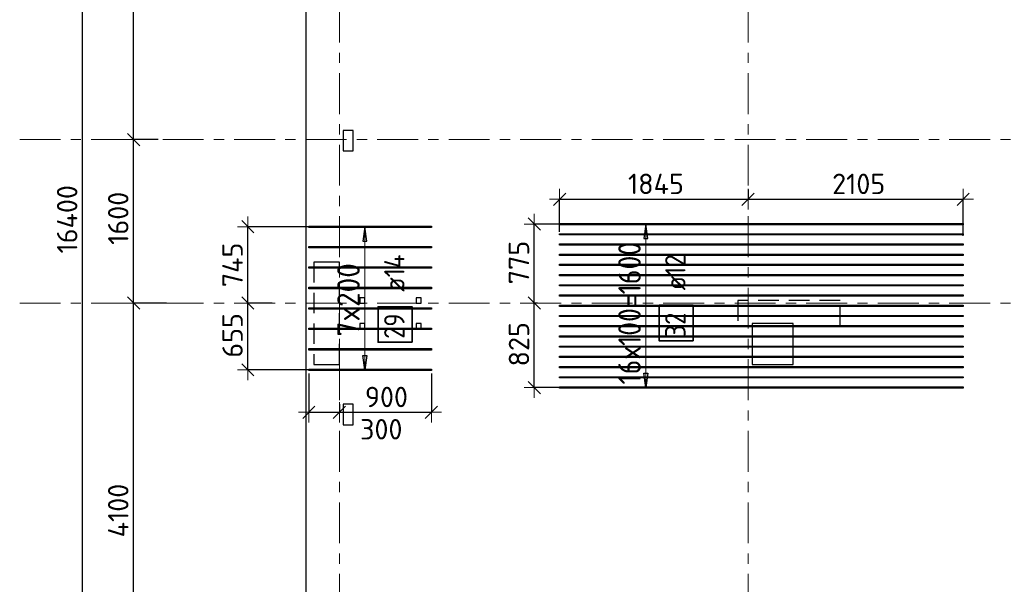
# Model space of a CAD drawing. Header units: metres. Extents: x -38 to 100, y -15 to 19.
# Tile 4 of 63: x -2.63 to 7.01, y 4.65 to 10.17. Entities that reach past the tile are written whole.
import ezdxf

# ---------------------------------------------------------------- set-up
doc = ezdxf.new("R2010")
doc.units = ezdxf.units.M
doc.header["$PDMODE"] = 65
for name, pattern in [('______11', [0.5, 0.4, -0.05, 0, -0.05]), ('______2', [0.27, 0.2, -0.07]), ('______5', [1.1, 0.8, -0.1, 0.1, -0.1])]:
    doc.linetypes.add(name, pattern=pattern)
for name, color, linetype, lineweight in [('XR$2$Осевая линия (1)', 7, '______5', 13), ('XR$2$Размерная линия (1)', 7, 'Continuous', 13), ('XR$3$Перекрытие (1)', 7, 'Continuous', 35), ('XR$3$Размерная линия (1)', 7, 'Continuous', 13), ('XR$5$Стена (1)', 7, 'Continuous', 35)]:
    doc.layers.add(name, color=color, linetype=linetype, lineweight=lineweight)
doc.layers.add('XR$3$Арм.стержн.Доп. Арм верхн.зоны Х', color=7, linetype='Continuous', lineweight=35, true_color=0x8c8cff)
doc.styles.add('ISOCPEUR', font='txt')
doc.dimstyles.new('DIMSTYLE_3', dxfattribs={"dimtxt": 0.2, "dimasz": 0.2, "dimexe": 0, "dimexo": 0, "dimgap": 0.1, "dimtad": 2, "dimdec": 0, "dimlfac": 1000, "dimrnd": 5, "dimzin": 12, "dimdsep": 46, "dimtxsty": 'ISOCPEUR', "dimblk1": 'ALL_ML_STRICH', "dimblk2": 'ALL_ML_STRICH', "dimsah": 1, "dimcen": 0, "dimclrd": 7, "dimclre": 256, "dimclrt": 7, "dimadec": 0, "dimazin": 0, "dimtfac": 1, "dimtdec": 0, "dimtix": 1, "dimtmove": 2, "dimatfit": 3, "dimfxl": 0, "dimtzin": 0, "dimlwd": 0, "dimlwe": -3, "dimarcsym": 0})
doc.dimstyles.new('DIMSTYLE_7', dxfattribs={"dimtxt": 0.2, "dimasz": 0.2, "dimexe": 0, "dimexo": 0, "dimgap": 0.1, "dimtad": 0, "dimdec": 0, "dimlfac": 1000, "dimrnd": 5, "dimzin": 12, "dimdsep": 46, "dimtxsty": 'ISOCPEUR', "dimblk1": 'ALL_ML_STRICH', "dimblk2": 'ALL_ML_STRICH', "dimsah": 1, "dimcen": 0, "dimclrd": 7, "dimclre": 256, "dimclrt": 7, "dimadec": 0, "dimazin": 0, "dimtfac": 1, "dimtdec": 0, "dimtix": 1, "dimtmove": 2, "dimatfit": 3, "dimfxl": 0, "dimtvp": 1.2, "dimtzin": 0, "dimlwd": 0, "dimlwe": -3, "dimarcsym": 0})

# ---------------------------------------------------------------- blocks, each defined once
blk = doc.blocks.new('ALL_ML_STRICH')
at = {"color": 0, "linetype": 'ByBlock', "lineweight": -2}
for p, q in [((0, -0.5), (0, 0.5)), ((-1, 0), (0.5, 0)), ((-0.3, -0.3), (0.3, 0.3))]:
    blk.add_line(p, q, dxfattribs=at)
blk = doc.blocks.new('*D33')
at = {"layer": 'DEFPOINTS', "color": 7, "linetype": 'Continuous', "lineweight": 13, "transparency": 33554687}
for p in [(-1.6986, 16.4), (-2.2938, 0), (-2.0153, 0)]:
    blk.add_point(p, dxfattribs=at)
at = {"layer": 'XR$2$Размерная линия (1)', "color": 9, "linetype": 'Continuous', "lineweight": -2, "true_color": 0xc7c7c7, "transparency": 33554687}
for p, q in [((-1.7186, 16.4), (-2.0153, 16.4)), ((-2.2738, 0), (-2.0153, 0))]:
    blk.add_line(p, q, dxfattribs=at)
at = {"layer": 'XR$2$Размерная линия (1)', "color": 7, "linetype": 'Continuous', "lineweight": -2, "transparency": 33554687}
blk.add_line((-2.0153, 0), (-2.0153, 16.4), dxfattribs=at)
at = {"layer": 'XR$2$Размерная линия (1)', "color": 7, "linetype": 'Continuous', "lineweight": 13, "transparency": 33554687, "xscale": 0.2, "yscale": 0.2, "zscale": 0.2}
for p, rotation in [((-2.0153, 16.4), 90), ((-2.0153, 0), 270)]:
    blk.add_blockref('ALL_ML_STRICH', p, dxfattribs=dict(at, rotation=rotation))
at = {"layer": 'XR$2$Размерная линия (1)', "color": 7, "linetype": 'Continuous', "lineweight": 13, "transparency": 33554687, "insert": (-2.1653, 8.22), "char_height": 0.2, "width": 1, "attachment_point": 5, "rotation": 90, "style": 'ISOCPEUR'}
blk.add_mtext('\\A1;{16400}', dxfattribs=at)
blk = doc.blocks.new('*D35')
at = {"layer": 'DEFPOINTS', "color": 7, "linetype": 'Continuous', "lineweight": 13, "transparency": 33554687}
for p in [(-1.1719, 7.4), (-1.5153, 3.3), (-1.0635, 3.3)]:
    blk.add_point(p, dxfattribs=at)
at = {"layer": 'XR$2$Размерная линия (1)', "color": 9, "linetype": 'Continuous', "lineweight": -2, "true_color": 0xc7c7c7, "transparency": 33554687}
for p, q in [((-1.1919, 7.4), (-1.5153, 7.4)), ((-1.0835, 3.3), (-1.5153, 3.3))]:
    blk.add_line(p, q, dxfattribs=at)
at = {"layer": 'XR$2$Размерная линия (1)', "color": 7, "linetype": 'Continuous', "lineweight": -2, "transparency": 33554687}
blk.add_line((-1.5153, 3.3), (-1.5153, 7.4), dxfattribs=at)
at = {"layer": 'XR$2$Размерная линия (1)', "color": 7, "linetype": 'Continuous', "lineweight": 13, "transparency": 33554687, "xscale": 0.2, "yscale": 0.2, "zscale": 0.2}
for p, rotation in [((-1.5153, 7.4), 90), ((-1.5153, 3.3), 270)]:
    blk.add_blockref('ALL_ML_STRICH', p, dxfattribs=dict(at, rotation=rotation))
at = {"layer": 'XR$2$Размерная линия (1)', "color": 7, "linetype": 'Continuous', "lineweight": 13, "transparency": 33554687, "insert": (-1.6653, 5.37), "char_height": 0.2, "width": 0.8, "attachment_point": 5, "rotation": 90, "style": 'ISOCPEUR'}
blk.add_mtext('\\A1;{4100}', dxfattribs=at)
blk = doc.blocks.new('*D36')
at = {"layer": 'DEFPOINTS', "color": 7, "linetype": 'Continuous', "lineweight": 13, "transparency": 33554687}
for p in [(-1.2532, 9), (-1.5153, 7.4), (-1.1719, 7.4)]:
    blk.add_point(p, dxfattribs=at)
at = {"layer": 'XR$2$Размерная линия (1)', "color": 9, "linetype": 'Continuous', "lineweight": -2, "true_color": 0xc7c7c7, "transparency": 33554687}
for p, q in [((-1.2732, 9), (-1.5153, 9)), ((-1.1919, 7.4), (-1.5153, 7.4))]:
    blk.add_line(p, q, dxfattribs=at)
at = {"layer": 'XR$2$Размерная линия (1)', "color": 7, "linetype": 'Continuous', "lineweight": -2, "transparency": 33554687}
blk.add_line((-1.5153, 7.4), (-1.5153, 9), dxfattribs=at)
at = {"layer": 'XR$2$Размерная линия (1)', "color": 7, "linetype": 'Continuous', "lineweight": 13, "transparency": 33554687, "xscale": 0.2, "yscale": 0.2, "zscale": 0.2}
for p, rotation in [((-1.5153, 9), 90), ((-1.5153, 7.4), 270)]:
    blk.add_blockref('ALL_ML_STRICH', p, dxfattribs=dict(at, rotation=rotation))
at = {"layer": 'XR$2$Размерная линия (1)', "color": 7, "linetype": 'Continuous', "lineweight": 13, "transparency": 33554687, "insert": (-1.6653, 8.23), "char_height": 0.2, "width": 0.8, "attachment_point": 5, "rotation": 90, "style": 'ISOCPEUR'}
blk.add_mtext('\\A1;{1600}', dxfattribs=at)
blk = doc.blocks.new('*D37')
at = {"layer": 'DEFPOINTS', "color": 7, "linetype": 'Continuous', "lineweight": 13, "transparency": 33554687}
for p in [(-1.3472, 12.8), (-1.5153, 9), (-1.2532, 9)]:
    blk.add_point(p, dxfattribs=at)
at = {"layer": 'XR$2$Размерная линия (1)', "color": 9, "linetype": 'Continuous', "lineweight": -2, "true_color": 0xc7c7c7, "transparency": 33554687}
for p, q in [((-1.3672, 12.8), (-1.5153, 12.8)), ((-1.2732, 9), (-1.5153, 9))]:
    blk.add_line(p, q, dxfattribs=at)
at = {"layer": 'XR$2$Размерная линия (1)', "color": 7, "linetype": 'Continuous', "lineweight": -2, "transparency": 33554687}
blk.add_line((-1.5153, 9), (-1.5153, 12.8), dxfattribs=at)
at = {"layer": 'XR$2$Размерная линия (1)', "color": 7, "linetype": 'Continuous', "lineweight": 13, "transparency": 33554687, "xscale": 0.2, "yscale": 0.2, "zscale": 0.2}
for p, rotation in [((-1.5153, 12.8), 90), ((-1.5153, 9), 270)]:
    blk.add_blockref('ALL_ML_STRICH', p, dxfattribs=dict(at, rotation=rotation))
at = {"layer": 'XR$2$Размерная линия (1)', "color": 7, "linetype": 'Continuous', "lineweight": 13, "transparency": 33554687, "insert": (-1.6653, 10.91), "char_height": 0.2, "width": 0.8, "attachment_point": 5, "rotation": 90, "style": 'ISOCPEUR'}
blk.add_mtext('\\A1;{3800}', dxfattribs=at)
blk = doc.blocks.new('*D75')
at = {"layer": 'DEFPOINTS', "color": 7, "linetype": 'Continuous', "lineweight": 13, "transparency": 33554687}
for p in [(4.5, 8.5311), (2.6556, 8.4164), (2.6556, 8.0768)]:
    blk.add_point(p, dxfattribs=at)
at = {"layer": 'XR$3$Размерная линия (1)', "color": 9, "linetype": 'Continuous', "lineweight": -2, "true_color": 0xc7c7c7, "transparency": 33554687}
for p, q in [((4.5, 8.5111), (4.5, 8.4164)), ((2.6556, 8.0968), (2.6556, 8.4164))]:
    blk.add_line(p, q, dxfattribs=at)
at = {"layer": 'XR$3$Размерная линия (1)', "color": 7, "linetype": 'Continuous', "lineweight": -2, "transparency": 33554687}
blk.add_line((2.6556, 8.4164), (4.5, 8.4164), dxfattribs=at)
at = {"layer": 'XR$3$Размерная линия (1)', "color": 7, "linetype": 'Continuous', "lineweight": 13, "transparency": 33554687, "xscale": 0.2, "yscale": 0.2, "zscale": 0.2, "rotation": 180}
blk.add_blockref('ALL_ML_STRICH', (2.6556, 8.4164), dxfattribs=at)
at = {"layer": 'XR$3$Размерная линия (1)', "color": 7, "linetype": 'Continuous', "lineweight": 13, "transparency": 33554687, "xscale": 0.2, "yscale": 0.2, "zscale": 0.2}
blk.add_blockref('ALL_ML_STRICH', (4.5, 8.4164), dxfattribs=at)
at = {"layer": 'XR$3$Размерная линия (1)', "color": 7, "linetype": 'Continuous', "lineweight": 13, "transparency": 33554687, "insert": (3.5978, 8.5664), "char_height": 0.2, "width": 0.8, "attachment_point": 5, "style": 'ISOCPEUR'}
blk.add_mtext('\\A1;{1845}', dxfattribs=at)
blk = doc.blocks.new('*D76')
at = {"layer": 'DEFPOINTS', "color": 7, "linetype": 'Continuous', "lineweight": 13, "transparency": 33554687}
for p in [(4.5, 8.5311), (4.5, 8.4164), (6.6056, 8.0387)]:
    blk.add_point(p, dxfattribs=at)
at = {"layer": 'XR$3$Размерная линия (1)', "color": 9, "linetype": 'Continuous', "lineweight": -2, "true_color": 0xc7c7c7, "transparency": 33554687}
for p, q in [((4.5, 8.5111), (4.5, 8.4164)), ((6.6056, 8.0587), (6.6056, 8.4164))]:
    blk.add_line(p, q, dxfattribs=at)
at = {"layer": 'XR$3$Размерная линия (1)', "color": 7, "linetype": 'Continuous', "lineweight": -2, "transparency": 33554687}
blk.add_line((4.5, 8.4164), (6.6056, 8.4164), dxfattribs=at)
at = {"layer": 'XR$3$Размерная линия (1)', "color": 7, "linetype": 'Continuous', "lineweight": 13, "transparency": 33554687, "xscale": 0.2, "yscale": 0.2, "zscale": 0.2, "rotation": 180}
blk.add_blockref('ALL_ML_STRICH', (4.5, 8.4164), dxfattribs=at)
at = {"layer": 'XR$3$Размерная линия (1)', "color": 7, "linetype": 'Continuous', "lineweight": 13, "transparency": 33554687, "xscale": 0.2, "yscale": 0.2, "zscale": 0.2}
blk.add_blockref('ALL_ML_STRICH', (6.6056, 8.4164), dxfattribs=at)
at = {"layer": 'XR$3$Размерная линия (1)', "color": 7, "linetype": 'Continuous', "lineweight": 13, "transparency": 33554687, "insert": (5.5828, 8.5664), "char_height": 0.2, "width": 0.8, "attachment_point": 5, "style": 'ISOCPEUR'}
blk.add_mtext('\\A1;{2105}', dxfattribs=at)
blk = doc.blocks.new('*D103')
at = {"layer": 'DEFPOINTS', "color": 7, "linetype": 'Continuous', "lineweight": 13, "transparency": 33554687}
for p in [(2.4586, 7.4), (2.4075, 6.5733), (2.7322, 6.5733)]:
    blk.add_point(p, dxfattribs=at)
at = {"layer": 'XR$3$Размерная линия (1)', "color": 9, "linetype": 'Continuous', "lineweight": -2, "true_color": 0xc7c7c7, "transparency": 33554687}
for p, q in [((2.4386, 7.4), (2.4075, 7.4)), ((2.7122, 6.5733), (2.4075, 6.5733))]:
    blk.add_line(p, q, dxfattribs=at)
at = {"layer": 'XR$3$Размерная линия (1)', "color": 7, "linetype": 'Continuous', "lineweight": -2, "transparency": 33554687}
blk.add_line((2.4075, 6.5733), (2.4075, 7.4), dxfattribs=at)
at = {"layer": 'XR$3$Размерная линия (1)', "color": 7, "linetype": 'Continuous', "lineweight": 13, "transparency": 33554687, "xscale": 0.2, "yscale": 0.2, "zscale": 0.2}
for p, rotation in [((2.4075, 7.4), 90), ((2.4075, 6.5733), 270)]:
    blk.add_blockref('ALL_ML_STRICH', p, dxfattribs=dict(at, rotation=rotation))
at = {"layer": 'XR$3$Размерная линия (1)', "color": 7, "linetype": 'Continuous', "lineweight": 13, "transparency": 33554687, "insert": (2.2575, 6.9967), "char_height": 0.2, "width": 0.6, "attachment_point": 5, "rotation": 90, "style": 'ISOCPEUR'}
blk.add_mtext('\\A1;{825}', dxfattribs=at)
blk = doc.blocks.new('*D104')
at = {"layer": 'DEFPOINTS', "color": 7, "linetype": 'Continuous', "lineweight": 13, "transparency": 33554687}
for p in [(2.7281, 8.1733), (2.4075, 7.4), (2.4586, 7.4)]:
    blk.add_point(p, dxfattribs=at)
at = {"layer": 'XR$3$Размерная линия (1)', "color": 9, "linetype": 'Continuous', "lineweight": -2, "true_color": 0xc7c7c7, "transparency": 33554687}
for p, q in [((2.7081, 8.1733), (2.4075, 8.1733)), ((2.4386, 7.4), (2.4075, 7.4))]:
    blk.add_line(p, q, dxfattribs=at)
at = {"layer": 'XR$3$Размерная линия (1)', "color": 7, "linetype": 'Continuous', "lineweight": -2, "transparency": 33554687}
blk.add_line((2.4075, 7.4), (2.4075, 8.1733), dxfattribs=at)
at = {"layer": 'XR$3$Размерная линия (1)', "color": 7, "linetype": 'Continuous', "lineweight": 13, "transparency": 33554687, "xscale": 0.2, "yscale": 0.2, "zscale": 0.2}
for p, rotation in [((2.4075, 8.1733), 90), ((2.4075, 7.4), 270)]:
    blk.add_blockref('ALL_ML_STRICH', p, dxfattribs=dict(at, rotation=rotation))
at = {"layer": 'XR$3$Размерная линия (1)', "color": 7, "linetype": 'Continuous', "lineweight": 13, "transparency": 33554687, "insert": (2.2575, 7.7967), "char_height": 0.2, "width": 0.6, "attachment_point": 5, "rotation": 90, "style": 'ISOCPEUR'}
blk.add_mtext('\\A1;{775}', dxfattribs=at)
blk = doc.blocks.new('*D250')
at = {"layer": 'DEFPOINTS', "color": 7, "linetype": 'Continuous', "lineweight": 13, "transparency": 33554687}
for p in [(-0.14, 7.4), (-0.3965, 6.7472), (0.5868, 6.7472)]:
    blk.add_point(p, dxfattribs=at)
at = {"layer": 'XR$3$Размерная линия (1)', "color": 9, "linetype": 'Continuous', "lineweight": -2, "true_color": 0xc7c7c7, "transparency": 33554687}
for p, q in [((-0.16, 7.4), (-0.3965, 7.4)), ((0.5668, 6.7472), (-0.3965, 6.7472))]:
    blk.add_line(p, q, dxfattribs=at)
at = {"layer": 'XR$3$Размерная линия (1)', "color": 7, "linetype": 'Continuous', "lineweight": -2, "transparency": 33554687}
blk.add_line((-0.3965, 6.7472), (-0.3965, 7.4), dxfattribs=at)
at = {"layer": 'XR$3$Размерная линия (1)', "color": 7, "linetype": 'Continuous', "lineweight": 13, "transparency": 33554687, "xscale": 0.2, "yscale": 0.2, "zscale": 0.2}
for p, rotation in [((-0.3965, 7.4), 90), ((-0.3965, 6.7472), 270)]:
    blk.add_blockref('ALL_ML_STRICH', p, dxfattribs=dict(at, rotation=rotation))
at = {"layer": 'XR$3$Размерная линия (1)', "color": 7, "linetype": 'Continuous', "lineweight": 13, "transparency": 33554687, "insert": (-0.5465, 7.0836), "char_height": 0.2, "width": 0.6, "attachment_point": 5, "rotation": 90, "style": 'ISOCPEUR'}
blk.add_mtext('\\A1;{655}', dxfattribs=at)
blk = doc.blocks.new('*D251')
at = {"layer": 'DEFPOINTS', "color": 7, "linetype": 'Continuous', "lineweight": 13, "transparency": 33554687}
for p in [(0.6189, 8.1472), (-0.3965, 7.4), (-0.14, 7.4)]:
    blk.add_point(p, dxfattribs=at)
at = {"layer": 'XR$3$Размерная линия (1)', "color": 9, "linetype": 'Continuous', "lineweight": -2, "true_color": 0xc7c7c7, "transparency": 33554687}
for p, q in [((0.5989, 8.1472), (-0.3965, 8.1472)), ((-0.16, 7.4), (-0.3965, 7.4))]:
    blk.add_line(p, q, dxfattribs=at)
at = {"layer": 'XR$3$Размерная линия (1)', "color": 7, "linetype": 'Continuous', "lineweight": -2, "transparency": 33554687}
blk.add_line((-0.3965, 7.4), (-0.3965, 8.1472), dxfattribs=at)
at = {"layer": 'XR$3$Размерная линия (1)', "color": 7, "linetype": 'Continuous', "lineweight": 13, "transparency": 33554687, "xscale": 0.2, "yscale": 0.2, "zscale": 0.2}
for p, rotation in [((-0.3965, 8.1472), 90), ((-0.3965, 7.4), 270)]:
    blk.add_blockref('ALL_ML_STRICH', p, dxfattribs=dict(at, rotation=rotation))
at = {"layer": 'XR$3$Размерная линия (1)', "color": 7, "linetype": 'Continuous', "lineweight": 13, "transparency": 33554687, "insert": (-0.5465, 7.7736), "char_height": 0.2, "width": 0.6, "attachment_point": 5, "rotation": 90, "style": 'ISOCPEUR'}
blk.add_mtext('\\A1;{745}', dxfattribs=at)
blk = doc.blocks.new('*D264')
at = {"layer": 'DEFPOINTS', "color": 7, "linetype": 'Continuous', "lineweight": 13, "transparency": 33554687}
for p in [(0.2, 6.7302), (0.5, 6.4312), (0.2, 6.3313)]:
    blk.add_point(p, dxfattribs=at)
at = {"layer": 'XR$3$Размерная линия (1)', "color": 9, "linetype": 'Continuous', "lineweight": -2, "true_color": 0xc7c7c7, "transparency": 33554687}
for p, q in [((0.2, 6.7102), (0.2, 6.3313)), ((0.5, 6.4112), (0.5, 6.3313))]:
    blk.add_line(p, q, dxfattribs=at)
at = {"layer": 'XR$3$Размерная линия (1)', "color": 7, "linetype": 'Continuous', "lineweight": -2, "transparency": 33554687}
blk.add_line((0.2, 6.3313), (0.5, 6.3313), dxfattribs=at)
at = {"layer": 'XR$3$Размерная линия (1)', "color": 7, "linetype": 'Continuous', "lineweight": 13, "transparency": 33554687, "xscale": 0.2, "yscale": 0.2, "zscale": 0.2, "rotation": 180}
blk.add_blockref('ALL_ML_STRICH', (0.2, 6.3313), dxfattribs=at)
at = {"layer": 'XR$3$Размерная линия (1)', "color": 7, "linetype": 'Continuous', "lineweight": 13, "transparency": 33554687, "xscale": 0.2, "yscale": 0.2, "zscale": 0.2}
blk.add_blockref('ALL_ML_STRICH', (0.5, 6.3313), dxfattribs=at)
at = {"layer": 'XR$3$Размерная линия (1)', "color": 7, "linetype": 'Continuous', "lineweight": 13, "transparency": 33554687, "insert": (0.9094, 6.1652), "char_height": 0.2, "width": 0.6, "attachment_point": 5, "style": 'ISOCPEUR'}
blk.add_mtext('\\A1;{300}', dxfattribs=at)
blk = doc.blocks.new('*D265')
at = {"layer": 'DEFPOINTS', "color": 7, "linetype": 'Continuous', "lineweight": 13, "transparency": 33554687}
for p in [(1.4, 6.7302), (0.5, 6.4312), (0.5, 6.3313)]:
    blk.add_point(p, dxfattribs=at)
at = {"layer": 'XR$3$Размерная линия (1)', "color": 9, "linetype": 'Continuous', "lineweight": -2, "true_color": 0xc7c7c7, "transparency": 33554687}
for p, q in [((1.4, 6.7102), (1.4, 6.3313)), ((0.5, 6.4112), (0.5, 6.3313))]:
    blk.add_line(p, q, dxfattribs=at)
at = {"layer": 'XR$3$Размерная линия (1)', "color": 7, "linetype": 'Continuous', "lineweight": -2, "transparency": 33554687}
blk.add_line((0.5, 6.3313), (1.4, 6.3313), dxfattribs=at)
at = {"layer": 'XR$3$Размерная линия (1)', "color": 7, "linetype": 'Continuous', "lineweight": 13, "transparency": 33554687, "xscale": 0.2, "yscale": 0.2, "zscale": 0.2, "rotation": 180}
blk.add_blockref('ALL_ML_STRICH', (0.5, 6.3313), dxfattribs=at)
at = {"layer": 'XR$3$Размерная линия (1)', "color": 7, "linetype": 'Continuous', "lineweight": 13, "transparency": 33554687, "xscale": 0.2, "yscale": 0.2, "zscale": 0.2}
blk.add_blockref('ALL_ML_STRICH', (1.4, 6.3313), dxfattribs=at)
at = {"layer": 'XR$3$Размерная линия (1)', "color": 7, "linetype": 'Continuous', "lineweight": 13, "transparency": 33554687, "insert": (0.96, 6.4813), "char_height": 0.2, "width": 0.6, "attachment_point": 5, "style": 'ISOCPEUR'}
blk.add_mtext('\\A1;{900}', dxfattribs=at)

msp = doc.modelspace()

# ---------------------------------------------------------------- linework, layer by layer
at = {"layer": 'XR$2$Осевая линия (1)', "color": 253, "linetype": '______11', "lineweight": 13, "true_color": 0xa0a0a0, "transparency": 33554687}
for p, q in [((0.5, -2.65), (0.5, 18.35)), ((4.5, -2.65), (4.5, 18.35)), ((-2.63, 9), (62.6, 9)), ((-2.63, 7.4), (62.6, 7.4))]:
    msp.add_line(p, q, dxfattribs=at)
at = {"layer": 'XR$3$Арм.стержн.Доп. Арм верхн.зоны Х', "color": 253, "linetype": 'Continuous', "lineweight": -3, "true_color": 0xa0a0a0, "transparency": 33554687}
for p, q in [((0.7484, 8.1472), (0.6484, 8.1472)), ((0.7484, 8.1472), (0.8484, 8.1472)), ((3.4996, 8.1733), (3.3996, 8.1733)), ((3.4996, 8.1733), (3.5996, 8.1733)), ((0.7484, 6.7472), (0.6484, 6.7472)), ((0.7484, 6.7472), (0.8484, 6.7472)), ((3.4996, 6.5733), (3.3996, 6.5733)), ((3.4996, 6.5733), (3.5996, 6.5733))]:
    msp.add_line(p, q, dxfattribs=at)
at = {"layer": 'XR$3$Арм.стержн.Доп. Арм верхн.зоны Х', "color": 7, "linetype": 'Continuous', "lineweight": 25, "transparency": 33554687}
for p, q in [((0.7484, 8.1472), (0.7284, 8.0072)), ((0.7684, 8.0072), (0.7484, 8.1472)), ((3.4996, 8.1733), (3.4796, 8.0333)), ((3.5196, 8.0333), (3.4996, 8.1733)), ((0.7284, 8.0072), (0.7684, 8.0072)), ((3.4796, 8.0333), (3.5196, 8.0333)), ((0.7484, 6.7472), (0.7284, 6.8872)), ((0.7284, 6.8872), (0.7684, 6.8872)), ((0.7684, 6.8872), (0.7484, 6.7472)), ((3.4996, 6.5733), (3.4796, 6.7133)), ((3.4796, 6.7133), (3.5196, 6.7133)), ((3.5196, 6.7133), (3.4996, 6.5733))]:
    msp.add_line(p, q, dxfattribs=at)
at = {"layer": 'XR$3$Арм.стержн.Доп. Арм верхн.зоны Х', "color": 7, "linetype": 'Continuous', "lineweight": 13, "transparency": 33554687}
for p, q in [((0.7484, 8.1472), (0.7484, 8.1472)), ((0.7484, 6.7472), (0.7484, 8.1472)), ((3.4996, 8.1733), (3.4996, 8.1733)), ((3.4996, 6.5733), (3.4996, 8.1733)), ((0.7484, 6.7472), (0.7484, 6.7472)), ((3.4996, 6.5733), (3.4996, 6.5733))]:
    msp.add_line(p, q, dxfattribs=at)
at = {"layer": 'XR$3$Арм.стержн.Доп. Арм верхн.зоны Х', "color": 7, "linetype": 'Continuous', "lineweight": 25, "transparency": 33554687}
for points in [[(0.2, 8.1542), (1.4, 8.1542), (1.4, 8.1402), (0.2, 8.1402), (0.2, 8.1542)], [(0.2, 7.9542), (1.4, 7.9542), (1.4, 7.9402), (0.2, 7.9402), (0.2, 7.9542)], [(0.2, 7.7542), (1.4, 7.7542), (1.4, 7.7402), (0.2, 7.7402), (0.2, 7.7542)], [(0.2, 7.5542), (1.4, 7.5542), (1.4, 7.5402), (0.2, 7.5402), (0.2, 7.5542)], [(0.2, 7.3542), (1.4, 7.3542), (1.4, 7.3402), (0.2, 7.3402), (0.2, 7.3542)], [(0.2, 7.1542), (1.4, 7.1542), (1.4, 7.1402), (0.2, 7.1402), (0.2, 7.1542)], [(0.2, 6.9542), (1.4, 6.9542), (1.4, 6.9402), (0.2, 6.9402), (0.2, 6.9542)], [(0.2, 6.7542), (1.4, 6.7542), (1.4, 6.7402), (0.2, 6.7402), (0.2, 6.7542)]]:
    msp.add_lwpolyline(points, dxfattribs=at)
at = {"layer": 'XR$3$Арм.стержн.Доп. Арм верхн.зоны Х', "color": 34, "linetype": 'Continuous', "lineweight": 25, "transparency": 33554687}
for points in [[(6.6056, 8.1673), (2.6556, 8.1673), (2.6556, 8.1793), (6.6056, 8.1793), (6.6056, 8.1673)], [(6.6056, 8.0673), (2.6556, 8.0673), (2.6556, 8.0793), (6.6056, 8.0793), (6.6056, 8.0673)], [(6.6056, 7.9673), (2.6556, 7.9673), (2.6556, 7.9793), (6.6056, 7.9793), (6.6056, 7.9673)], [(6.6056, 7.8673), (2.6556, 7.8673), (2.6556, 7.8793), (6.6056, 7.8793), (6.6056, 7.8673)], [(6.6056, 7.7673), (2.6556, 7.7673), (2.6556, 7.7793), (6.6056, 7.7793), (6.6056, 7.7673)], [(6.6056, 7.6673), (2.6556, 7.6673), (2.6556, 7.6793), (6.6056, 7.6793), (6.6056, 7.6673)], [(6.6056, 7.5673), (2.6556, 7.5673), (2.6556, 7.5793), (6.6056, 7.5793), (6.6056, 7.5673)], [(6.6056, 7.4673), (2.6556, 7.4673), (2.6556, 7.4793), (6.6056, 7.4793), (6.6056, 7.4673)], [(6.6056, 7.3673), (2.6556, 7.3673), (2.6556, 7.3793), (6.6056, 7.3793), (6.6056, 7.3673)], [(6.6056, 7.2673), (2.6556, 7.2673), (2.6556, 7.2793), (6.6056, 7.2793), (6.6056, 7.2673)], [(6.6056, 7.1673), (2.6556, 7.1673), (2.6556, 7.1793), (6.6056, 7.1793), (6.6056, 7.1673)], [(6.6056, 7.0673), (2.6556, 7.0673), (2.6556, 7.0793), (6.6056, 7.0793), (6.6056, 7.0673)], [(6.6056, 6.9673), (2.6556, 6.9673), (2.6556, 6.9793), (6.6056, 6.9793), (6.6056, 6.9673)], [(6.6056, 6.8673), (2.6556, 6.8673), (2.6556, 6.8793), (6.6056, 6.8793), (6.6056, 6.8673)], [(6.6056, 6.7673), (2.6556, 6.7673), (2.6556, 6.7793), (6.6056, 6.7793), (6.6056, 6.7673)], [(6.6056, 6.6673), (2.6556, 6.6673), (2.6556, 6.6793), (6.6056, 6.6793), (6.6056, 6.6673)], [(6.6056, 6.5673), (2.6556, 6.5673), (2.6556, 6.5793), (6.6056, 6.5793), (6.6056, 6.5673)]]:
    msp.add_lwpolyline(points, dxfattribs=at)
at = {"layer": 'XR$3$Арм.стержн.Доп. Арм верхн.зоны Х', "color": 7, "linetype": 'Continuous', "lineweight": 35, "transparency": 33554687}
for points in [[(1.2108, 7.0174), (1.2108, 7.3641), (0.8775, 7.3641), (0.8775, 7.0174), (1.2108, 7.0174)], [(3.9617, 7.0315), (3.9617, 7.3782), (3.6283, 7.3782), (3.6283, 7.0315), (3.9617, 7.0315)]]:
    msp.add_lwpolyline(points, dxfattribs=at)
at = {"layer": 'XR$3$Перекрытие (1)', "color": 7, "linetype": 'Continuous', "lineweight": 25, "transparency": 33554687}
for p, q in [((0.175, -0.25), (0.175, 14.05)), ((0.535, 9.09), (0.535, 8.89)), ((0.635, 9.09), (0.535, 9.09)), ((0.635, 8.89), (0.635, 9.09)), ((0.535, 8.89), (0.635, 8.89)), ((0.7, 7.45), (0.7, 7.4)), ((0.75, 7.45), (0.7, 7.45)), ((0.75, 7.4), (0.75, 7.45)), ((1.25, 7.45), (1.25, 7.4)), ((1.3, 7.45), (1.25, 7.45)), ((1.3, 7.4), (1.3, 7.45)), ((0.7, 7.4), (0.75, 7.4)), ((1.25, 7.4), (1.3, 7.4)), ((0.7, 7.2), (0.7, 7.15)), ((0.75, 7.2), (0.7, 7.2)), ((0.7, 7.15), (0.75, 7.15)), ((0.75, 7.15), (0.75, 7.2)), ((1.25, 7.2), (1.25, 7.15)), ((1.3, 7.2), (1.25, 7.2)), ((1.25, 7.15), (1.3, 7.15)), ((1.3, 7.15), (1.3, 7.2)), ((4.54, 7.2), (4.54, 6.8)), ((4.94, 7.2), (4.54, 7.2)), ((4.94, 6.8), (4.94, 7.2)), ((4.54, 6.8), (4.94, 6.8)), ((0.535, 6.41), (0.535, 6.21)), ((0.635, 6.41), (0.535, 6.41)), ((0.635, 6.21), (0.635, 6.41)), ((0.535, 6.21), (0.635, 6.21))]:
    msp.add_line(p, q, dxfattribs=at)
at = {"layer": 'XR$5$Стена (1)', "color": 253, "linetype": '______2', "lineweight": -3, "true_color": 0xa0a0a0, "transparency": 33554687}
for p, q in [((0.37, 7.7999), (0.25, 7.7999)), ((0.25, 7.7999), (0.25, 6.7999)), ((0.5, 7.7999), (0.37, 7.7999)), ((0.5, 6.7999), (0.5, 7.7999)), ((5.4, 7.425), (4.4, 7.425)), ((4.4, 7.425), (4.4, 7.175)), ((5.4, 7.175), (5.4, 7.425)), ((4.4, 7.175), (5.4, 7.175)), ((0.25, 6.7999), (0.37, 6.7999)), ((0.37, 6.7999), (0.5, 6.7999))]:
    msp.add_line(p, q, dxfattribs=at)

# ---------------------------------------------------------------- texts
at = {"layer": 'XR$3$Арм.стержн.Доп. Арм верхн.зоны Х', "color": 7, "linetype": 'Continuous', "lineweight": 13, "transparency": 33554687, "char_height": 0.22, "attachment_point": 7, "rotation": 90, "style": 'ISOCPEUR'}
for s, insert, width in [('\\W0.90;16x100=1600', (3.4496, 6.6033), 1.659819), ('\\W0.95;7x200', (0.6984, 7.0732), 0.873359)]:
    msp.add_mtext(s, dxfattribs=dict(at, insert=insert, width=width))
at = {"layer": 'XR$3$Арм.стержн.Доп. Арм верхн.зоны Х', "color": 7, "linetype": 'Continuous', "lineweight": 25, "transparency": 33554687, "char_height": 0.2, "attachment_point": 7, "rotation": 90, "style": 'ISOCPEUR'}
for s, insert, width in [('\\W0.89; ø14 ', (1.1375, 7.3974), 0.769432), ('\\W0.89; ø12 ', (3.8883, 7.4115), 0.749105), ('\\W0.87;29', (1.1375, 7.0507), 0.367208), ('\\W0.87;32', (3.8883, 7.0649), 0.367208)]:
    msp.add_mtext(s, dxfattribs=dict(at, insert=insert, width=width))

# ---------------------------------------------------------------- dimensions: what is measured, and where the dimension line sits
at = {"layer": 'XR$2$Размерная линия (1)', "color": 7, "linetype": 'Continuous', "lineweight": 13, "transparency": 33554687}
for base, p1, p2, picture, middle in [((-2.0153, 16.4), (-2.2738, 0), (-1.7186, 16.4), '*D33', (-2.1653, 8.22)), ((-1.5153, 12.8), (-1.2732, 9), (-1.3672, 12.8), '*D37', (-1.6653, 10.91)), ((-1.5153, 9), (-1.1919, 7.4), (-1.2732, 9), '*D36', (-1.6653, 8.23)), ((-1.5153, 7.4), (-1.0835, 3.3), (-1.1919, 7.4), '*D35', (-1.6653, 5.37))]:
    dim = msp.add_linear_dim(base=base, p1=p1, p2=p2, angle=90, dimstyle='DIMSTYLE_3', override={"dimpost": '<>', "dimclrd": 7, "dimclre": 9, "dimclrt": 7, "dimlwd": 0, "dimlwe": 65533}, dxfattribs=at)
    dim.commit()
    dim.dimension.update_dxf_attribs({"geometry": picture, "text_midpoint": middle, "dimtype": 160})
at = {"layer": 'XR$3$Размерная линия (1)', "color": 7, "linetype": 'Continuous', "lineweight": 13, "transparency": 33554687}
for base, p1, p2, dimstyle, picture, middle in [((4.5, 8.4164), (2.6556, 8.0968), (4.5, 8.5111), 'DIMSTYLE_3', '*D75', (3.5978, 8.5664)), ((6.6056, 8.4164), (4.5, 8.5111), (6.6056, 8.0587), 'DIMSTYLE_3', '*D76', (5.5828, 8.5664)), ((0.5, 6.3313), (0.2, 6.7102), (0.5, 6.4112), 'DIMSTYLE_7', '*D264', (0.9094, 6.1652)), ((1.4, 6.3313), (0.5, 6.4112), (1.4, 6.7102), 'DIMSTYLE_3', '*D265', (0.96, 6.4813))]:
    dim = msp.add_linear_dim(base=base, p1=p1, p2=p2, dimstyle=dimstyle, override={"dimpost": '<>', "dimclrd": 7, "dimclre": 9, "dimclrt": 7, "dimlwd": 0, "dimlwe": 65533}, dxfattribs=at)
    dim.commit()
    dim.dimension.update_dxf_attribs({"geometry": picture, "text_midpoint": middle, "dimtype": 160})
for base, p1, p2, picture, middle in [((-0.3965, 8.1472), (-0.16, 7.4), (0.5989, 8.1472), '*D251', (-0.5465, 7.7736)), ((2.4075, 8.1733), (2.4386, 7.4), (2.7081, 8.1733), '*D104', (2.2575, 7.7967)), ((-0.3965, 7.4), (0.5668, 6.7472), (-0.16, 7.4), '*D250', (-0.5465, 7.0836)), ((2.4075, 7.4), (2.7122, 6.5733), (2.4386, 7.4), '*D103', (2.2575, 6.9967))]:
    dim = msp.add_linear_dim(base=base, p1=p1, p2=p2, angle=90, dimstyle='DIMSTYLE_3', override={"dimpost": '<>', "dimclrd": 7, "dimclre": 9, "dimclrt": 7, "dimlwd": 0, "dimlwe": 65533}, dxfattribs=at)
    dim.commit()
    dim.dimension.update_dxf_attribs({"geometry": picture, "text_midpoint": middle, "dimtype": 160})

doc.saveas('drawing.dxf')
